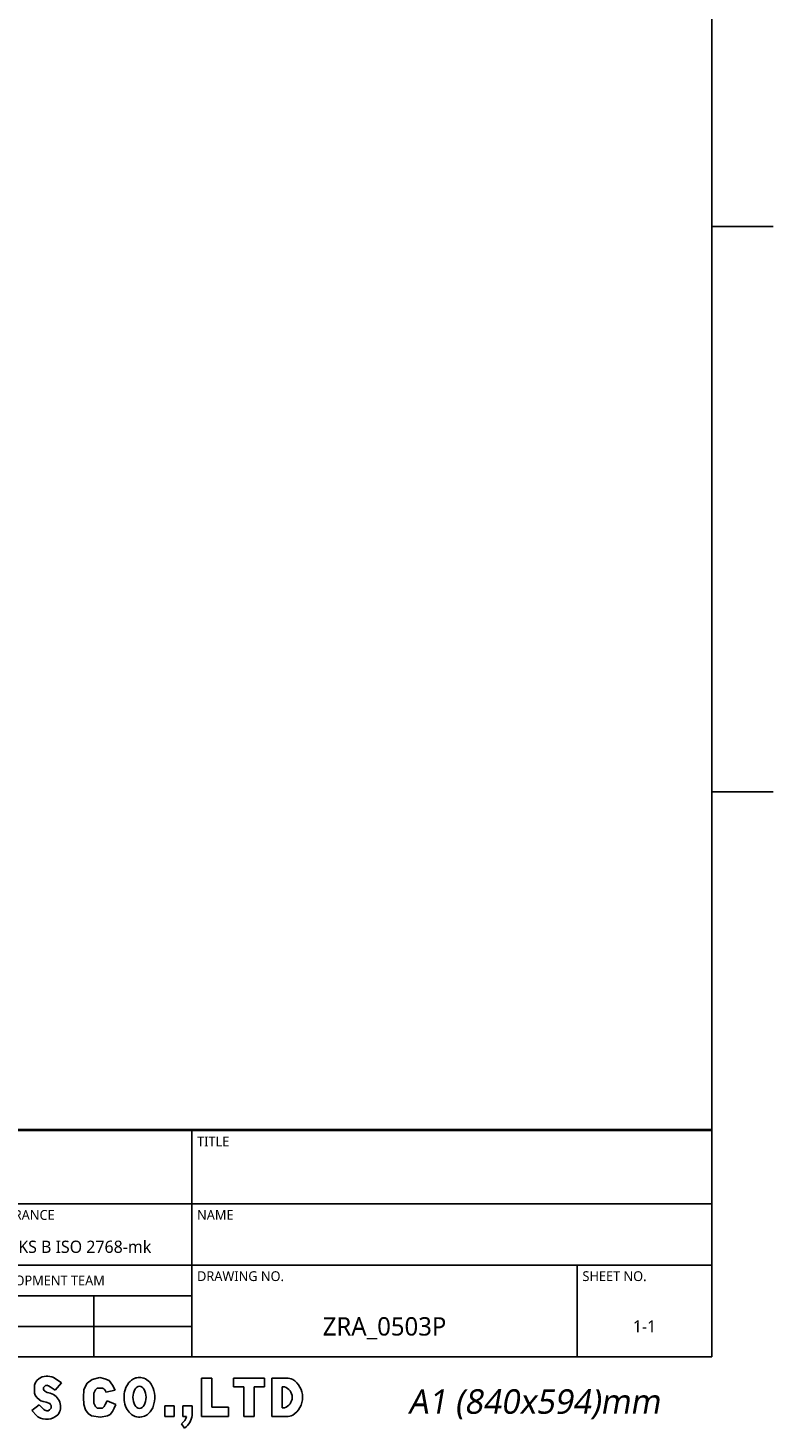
# Model space of a CAD drawing. Header units: millimetres. Extents: x 12 to 2508, y 25 to 1770.
# Tile 21 of 53: x 2125 to 2490, y 25 to 711. Entities that reach past the tile are written whole.
import ezdxf

# ---------------------------------------------------------------- set-up
doc = ezdxf.new("R2010")
doc.units = ezdxf.units.MM
doc.styles.add('TEXTSTYLE_2', font='malgun.ttf')
doc.styles.add('TEXTSTYLE_6', font='malgun.ttf')

# ---------------------------------------------------------------- blocks, each defined once
blk = doc.blocks.new('TABLE_BL0', base_point=(732.5, 38.56))
at = {"color": 134}
for p, q in [((820, 57.13), (645, 57.13)), ((645, 20), (645, 57.13)), ((820, 57), (645, 57)), ((690, 45), (690, 57)), ((735, 20), (735, 57)), ((820, 20), (820, 57.13)), ((820, 45), (645, 45)), ((663, 35), (663, 45)), ((678, 30), (678, 45)), ((700, 35), (700, 45)), ((820, 35), (645, 35)), ((798, 20), (798, 35)), ((735, 30), (645, 30)), ((660, 20), (660, 30)), ((674, 20), (674, 30)), ((690, 20), (690, 30)), ((705, 20), (705, 30)), ((719, 20), (719, 30)), ((735, 25), (645, 25)), ((820, 20), (645, 20))]:
    blk.add_line(p, q, dxfattribs=at)
at = {"color": 134, "line_spacing_factor": 0.9, "style": 'TEXTSTYLE_6'}
for s, insert, char_height, width, attachment_point in [('REF.DRAWING', (645.85, 56), 1.6, 14.4948, 1), ('PROJECT NO.', (690.85, 56), 1.6, 13.5763, 1), ('TITLE', (735.85, 56), 1.6, 5.1852, 1), ('PROJECTION', (654, 43.8), 1.6, 12.9067, 2), ('UNIT', (663.85, 44), 1.6, 5.043, 1), ('SCALE', (678.85, 44), 1.6, 6.2993, 1), ('TOLERANCE', (700.85, 44), 1.6, 12.2015, 1), ('NAME', (735.85, 44), 1.6, 6.3526, 1), ('1/3', (689, 39), 2, 4.163, 2), ('KS B ISO 2768-mk ', (717.5, 39), 2, 24.2148, 2), ('mm', (670.5, 39), 2, 4.8889, 2), ('SECTION', (661.5, 33.3), 1.6, 8.9719, 2), ('ROBOT DEVELOPMENT TEAM', (706.5, 33.3), 1.6, 30.1096, 2), ('DRAWING NO.', (735.85, 34), 1.6, 15.0815, 1), ('SHEET NO.', (798.85, 34), 1.6, 10.9926, 1), ('APPROVED', (645.85, 28.3), 1.6, 11.2296, 1), ('CADCHK', (690.85, 28.3), 1.6, 8.8, 1), ('ZRA_0503P', (766.5, 26.5), 3, 21.8778, 2), ('1-1', (809, 26), 2, 4.2074, 2), ('DESIGNED', (645.85, 23.3), 1.6, 10.5541, 1), ('CHECKED', (690.85, 23.3), 1.6, 9.6356, 1)]:
    blk.add_mtext(s, dxfattribs=dict(at, insert=insert, char_height=char_height, width=width, attachment_point=attachment_point))

msp = doc.modelspace()

# ---------------------------------------------------------------- linework, layer by layer
at = {"color": 7}
for p in [(2460, 1722), (30, 60)]:
    msp.add_line(p, (2460, 60), dxfattribs=at)
at = {"color": 134}
for p, q in [((2460, 614), (2490, 614)), ((2460, 337), (2490, 337)), ((2128.969, 48.516), (2128.091, 47.232)), ((2130.128, 49.456), (2128.969, 48.516)), ((2131.664, 50.239), (2130.128, 49.456)), ((2133.576, 50.584), (2131.664, 50.239)), ((2134.297, 50.584), (2133.576, 50.584)), ((2136.335, 50.333), (2134.297, 50.584)), ((2136.806, 50.184), (2136.335, 50.333)), ((2137.525, 49.801), (2136.806, 50.184)), ((2141.08, 47.288), (2137.525, 49.801)), ((2156.132, 49.022), (2153.703, 47.183)), ((2159.876, 50.007), (2156.132, 49.022)), ((2162.371, 49.35), (2159.876, 50.007)), ((2164.473, 48.431), (2162.371, 49.35)), ((2166.114, 46.264), (2164.473, 48.431)), ((2209.754, 49.668), (2214.876, 49.668)), ((2209.754, 30.821), (2209.754, 49.668)), ((2214.876, 49.668), (2214.876, 35.417)), ((2225.383, 49.668), (2240.685, 49.668)), ((2225.383, 45.334), (2225.383, 49.668)), ((2240.685, 49.668), (2240.685, 45.334)), ((2251.52, 49.668), (2244.231, 49.668)), ((2244.231, 49.668), (2244.231, 30.821)), ((2128.091, 47.232), (2127.809, 46.261)), ((2127.809, 46.261), (2127.809, 42.251)), ((2127.809, 42.251), (2128.154, 41.217)), ((2128.154, 41.217), (2128.938, 40.184)), ((2132.597, 45.427), (2132.893, 45.723)), ((2134.077, 42.627), (2132.942, 43.229)), ((2135.639, 42.201), (2134.077, 42.627)), ((2135.084, 45.699), (2138.039, 43.815)), ((2138.039, 43.815), (2141.08, 47.288)), ((2152.061, 44.097), (2151.798, 40.091)), ((2153.703, 47.183), (2152.061, 44.097)), ((2157.708, 43.834), (2156.92, 42.258)), ((2156.92, 37.333), (2156.92, 42.258)), ((2158.562, 44.754), (2157.708, 43.834)), ((2161.255, 44.754), (2158.562, 44.754)), ((2162.87, 42.838), (2167.428, 43.768)), ((2167.428, 43.768), (2166.114, 46.264)), ((2230.506, 45.334), (2225.383, 45.334)), ((2230.506, 30.821), (2230.506, 45.334)), ((2240.685, 45.334), (2235.562, 45.334)), ((2235.562, 45.334), (2235.562, 30.821)), ((2250.469, 45.334), (2249.353, 45.334)), ((2249.353, 45.334), (2249.353, 35.155)), ((2130.124, 36.6), (2126.462, 33.772)), ((2128.938, 40.184), (2130.222, 38.993)), ((2132.061, 34.519), (2130.124, 36.6)), ((2130.222, 38.993), (2130.881, 38.586)), ((2130.881, 38.586), (2132.134, 38.241)), ((2132.134, 38.241), (2133.607, 37.928)), ((2133.607, 37.928), (2135.348, 37.182)), ((2135.989, 34.983), (2135.205, 34.106)), ((2135.348, 37.182), (2135.606, 36.766)), ((2135.606, 36.766), (2135.764, 36.54)), ((2136.009, 35.727), (2135.989, 34.983)), ((2151.798, 40.091), (2152.061, 36.676)), ((2152.061, 36.676), (2152.915, 34.181)), ((2157.708, 35.757), (2156.92, 37.333)), ((2158.562, 34.837), (2157.708, 35.757)), ((2161.255, 34.837), (2158.562, 34.837)), ((2162.043, 35.691), (2161.255, 34.837)), ((2162.568, 36.676), (2162.043, 35.691)), ((2163.422, 38.515), (2162.568, 36.676)), ((2167.69, 36.676), (2163.422, 38.515)), ((2166.114, 33.327), (2166.902, 34.837)), ((2166.902, 34.837), (2167.69, 36.676)), ((2196.291, 36.074), (2191.694, 36.074)), ((2191.694, 36.074), (2191.694, 30.821)), ((2196.291, 30.821), (2196.291, 36.074)), ((2200.626, 36.074), (2205.157, 36.074)), ((2200.626, 36.074), (2200.626, 30.821)), ((2205.157, 36.074), (2205.157, 31.37)), ((2214.876, 35.417), (2223.019, 35.417)), ((2223.019, 35.417), (2223.019, 30.821)), ((2250.469, 35.155), (2249.353, 35.155)), ((2126.462, 33.772), (2128.947, 31.102)), ((2128.947, 31.102), (2129.517, 30.637)), ((2134.516, 33.636), (2133.943, 33.658)), ((2135.205, 34.106), (2134.516, 33.636)), ((2152.915, 34.181), (2154.228, 32.342)), ((2154.228, 32.342), (2155.87, 31.094)), ((2155.87, 31.094), (2160.204, 30.503)), ((2160.204, 30.503), (2163.619, 31.094)), ((2163.619, 31.094), (2164.998, 31.751)), ((2164.998, 31.751), (2166.114, 33.327)), ((2191.694, 30.821), (2196.291, 30.821)), ((2200.626, 30.821), (2202.424, 30.821)), ((2223.019, 30.821), (2209.754, 30.821)), ((2235.562, 30.821), (2230.506, 30.821)), ((2244.231, 30.821), (2251.52, 30.821)), ((2201.414, 25.197), (2199.911, 27.295))]:
    msp.add_line(p, q, dxfattribs=at)
for centre, radius, start, end in [((2250.995, 40.032), 9.651, 68.742979, 86.879292), ((2248.84, 40.244), 10.444, 302.772997, 57.227003), ((2133.545, 44.47), 1.347, 134.740622, 219.190898), ((2134.191, 45.082), 2.235, 220.88185, 236.018232), ((2133.854, 44.754), 1.365, 72.296063, 134.730319), ((2133.333, 42.794), 3.391, 56.06187, 76.242536), ((2133.798, 35.65), 6.805, 323.586347, 75.197133), ((2159.657, 41.767), 3.387, 18.439881, 61.855175), ((2248.84, 40.244), 5.344, 287.750088, 72.249912), ((2134.082, 36.448), 2.794, 222.208952, 267.146728), ((2134.637, 35.758), 1.371, 358.248393, 34.759858), ((2133.738, 37.716), 8.242, 239.200053, 312.200856), ((2196.374, 32.474), 6.272, 304.332061, 344.709853), ((2196.374, 32.474), 8.852, 304.701981, 352.8342), ((2250.995, 40.457), 9.651, 273.120708, 291.257021)]:
    msp.add_arc(centre, radius, start, end, dxfattribs=at)
msp.add_ellipse((2179.301, 40.235), major_axis=(0, 5.409), ratio=0.59491, dxfattribs=at)
msp.add_open_spline([(2179.301, 49.964), (2178.487, 49.964), (2177.677, 49.798), (2176.235, 49.222), (2175.602, 48.82), (2174.526, 47.909), (2174.079, 47.401), (2172.846, 45.657), (2172.334, 44.319), (2171.751, 41.561), (2171.689, 40.135), (2171.992, 37.465), (2172.315, 36.217), (2173.332, 34.056), (2173.958, 33.112), (2175.5, 31.699), (2176.311, 31.173), (2178.211, 30.523), (2179.295, 30.422), (2181.331, 30.756), (2182.261, 31.174), (2183.781, 32.239), (2184.384, 32.881), (2185.357, 34.24), (2185.73, 34.961), (2186.665, 37.363), (2186.91, 39.141), (2186.735, 42.663), (2186.321, 44.406), (2184.988, 46.827), (2184.394, 47.626), (2182.803, 49.002), (2181.779, 49.577), (2180.18, 49.917), (2179.741, 49.964), (2179.301, 49.964)], degree=3, knots=[0, 0, 0, 0, 0.2331631, 0.2331631, 0.4663262, 0.4663262, 0.6994892, 0.6994892, 1.2293572, 1.2293572, 1.7592252, 1.7592252, 2.2398627, 2.2398627, 2.642737, 2.642737, 2.9407701, 2.9407701, 3.2388031, 3.2388031, 3.5368362, 3.5368362, 3.8348693, 3.8348693, 4.1329023, 4.1329023, 4.7959377, 4.7959377, 5.4589731, 5.4589731, 5.8081578, 5.8081578, 6.1573426, 6.1573426, 6.2831853, 6.2831853, 6.2831853, 6.2831853], dxfattribs=at)

# ---------------------------------------------------------------- block references
at = {"xscale": 3, "yscale": 3, "zscale": 3}
msp.add_blockref('TABLE_BL0', (2197.5, 115.688), dxfattribs=at)

# ---------------------------------------------------------------- texts
at = {"color": 134, "insert": (2372.735, 44.168), "char_height": 12, "width": 192.66667, "attachment_point": 2, "line_spacing_factor": 0.9, "style": 'TEXTSTYLE_2'}
msp.add_mtext('\\Q10.0;A1 (840x594)mm', dxfattribs=at)

doc.saveas('drawing.dxf')
